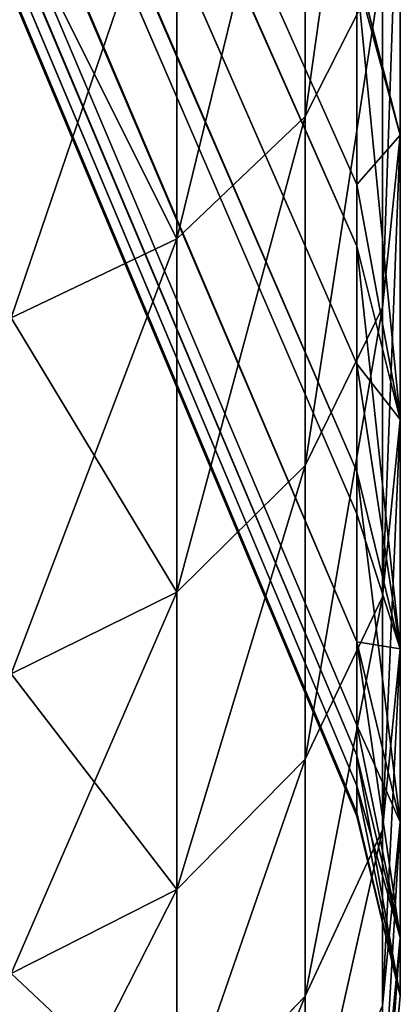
# Model space of a CAD drawing. Extents: x 0 to 500, y 0 to 45.
# Tile 107 of 160: x 349.723 to 350.053, y 16.495 to 17.349. Entities that reach past the tile are written whole.
import ezdxf

# ---------------------------------------------------------------- set-up
doc = ezdxf.new("R2010")
doc.units = 0
doc.layers.get('0').update_dxf_attribs({"color": 13, "linetype": 'CONTINUOUS'})

# ---------------------------------------------------------------- blocks, each defined once
blk = doc.blocks.new('GROUP_3')
for p, q in [((0.1876, 3.86563, 5.1697), (0.26882, 3.87335, 5.16673)), ((0.26882, 3.87335, 4.82147), (0.1876, 3.86563, 4.8185)), ((0.29403, 3.87335, 5.51108), (0.21324, 3.86563, 5.51997)), ((0.29403, 3.87335, 4.47713), (0.21324, 3.86563, 4.46824)), ((0.3443, 3.87335, 5.85266), (0.26437, 3.86563, 5.86742)), ((0.3443, 3.87335, 4.13555), (0.26437, 3.86563, 4.12078)), ((0.26882, 3.87335, 5.16673), (0.35991, 3.85446, 5.3649)), ((0.3482, 3.85446, 5.16383), (0.26882, 3.87335, 5.16673)), ((0.26882, 3.87335, 4.82147), (0.3482, 3.85446, 5.16383)), ((0.3482, 3.85446, 4.82437), (0.26882, 3.87335, 4.82147)), ((0.26882, 3.87335, 4.82147), (0.34674, 3.85446, 4.87039)), ((0.35991, 3.85446, 5.3649), (0.29403, 3.87335, 5.51108)), ((0.37298, 3.85446, 5.50239), (0.29403, 3.87335, 5.51108)), ((0.37298, 3.85446, 4.48582), (0.29403, 3.87335, 4.47713)), ((0.29403, 3.87335, 4.47713), (0.38621, 3.85446, 4.37728)), ((0.34074, 3.86563, 6.21022), (0.41937, 3.87335, 6.18966)), ((0.34074, 3.86563, 3.77799), (0.41937, 3.87335, 3.79854)), ((0.3443, 3.87335, 5.85266), (0.41937, 3.87335, 6.18966)), ((0.3443, 3.87335, 5.85266), (0.49621, 3.85446, 6.16957)), ((0.38621, 3.85446, 4.37728), (0.3443, 3.87335, 4.13555)), ((0.4224, 3.85446, 4.14997), (0.3443, 3.87335, 4.13555)), ((0.3443, 3.87335, 5.85266), (0.4224, 3.85446, 5.83823)), ((0.41937, 3.87335, 6.18966), (0.51884, 3.87335, 6.52029)), ((0.41937, 3.87335, 6.18966), (0.54297, 3.85446, 6.33576)), ((0.49621, 3.85446, 6.16957), (0.41937, 3.87335, 6.18966)), ((0.41937, 3.87335, 3.79854), (0.4224, 3.85446, 4.14997)), ((0.49621, 3.85446, 3.81863), (0.41937, 3.87335, 3.79854)), ((0.41937, 3.87335, 3.79854), (0.47787, 3.85446, 3.89116)), ((0.51884, 3.87335, 6.52029), (0.44192, 3.86563, 6.54653)), ((0.51884, 3.87335, 3.46792), (0.44192, 3.86563, 3.44168)), ((0.51884, 3.87335, 3.46792), (0.64218, 3.87335, 3.14544)), ((0.64218, 3.87335, 6.84277), (0.51884, 3.87335, 6.52029)), ((0.54297, 3.85446, 6.33576), (0.51884, 3.87335, 6.52029)), ((0.51884, 3.87335, 3.46792), (0.62068, 3.85446, 3.41754)), ((0.59401, 3.85446, 6.49464), (0.51884, 3.87335, 6.52029)), ((0.59401, 3.85446, 3.49357), (0.51884, 3.87335, 3.46792)), ((0.56737, 3.86563, 3.11365), (0.64218, 3.87335, 3.14544)), ((0.64218, 3.87335, 6.84277), (0.56737, 3.86563, 6.87455)), ((0.62068, 3.85446, 3.41754), (0.64218, 3.87335, 3.14544)), ((0.64218, 3.87335, 3.14544), (0.78873, 3.87335, 2.83282)), ((0.71528, 3.85446, 3.1765), (0.64218, 3.87335, 3.14544)), ((0.78873, 3.87335, 7.15539), (0.64218, 3.87335, 6.84277)), ((0.71079, 3.85446, 6.8011), (0.64218, 3.87335, 6.84277)), ((0.26437, 3.86563, 5.86742), (0.34074, 3.86563, 6.21022)), ((0.34074, 3.86563, 3.77799), (0.26437, 3.86563, 4.12078)), ((0.34074, 3.86563, 6.21022), (0.2687, 3.83214, 6.22905)), ((0.2687, 3.83214, 3.75915), (0.34074, 3.86563, 3.77799)), ((0.44192, 3.86563, 6.54653), (0.34074, 3.86563, 6.21022)), ((0.44192, 3.86563, 3.44168), (0.34074, 3.86563, 3.77799)), ((0.37145, 3.83214, 6.57057), (0.44192, 3.86563, 6.54653)), ((0.37145, 3.83214, 3.41764), (0.44192, 3.86563, 3.44168)), ((0.44192, 3.86563, 3.44168), (0.56737, 3.86563, 3.11365)), ((0.56737, 3.86563, 6.87455), (0.44192, 3.86563, 6.54653)), ((0.49885, 3.83214, 3.08453), (0.56737, 3.86563, 3.11365)), ((0.56737, 3.86563, 6.87455), (0.49885, 3.83214, 6.90368)), ((0.56737, 3.86563, 3.11365), (0.71644, 3.86563, 2.79566)), ((0.71644, 3.86563, 7.19255), (0.56737, 3.86563, 6.87455)), ((0.71644, 3.86563, 2.79566), (0.65023, 3.83214, 2.76161)), ((0.71644, 3.86563, 7.19255), (0.65023, 3.83214, 7.22659)), ((0.3482, 3.85446, 5.16383), (0.34674, 3.85446, 4.87039)), ((0.34674, 3.85446, 4.87039), (0.3482, 3.85446, 4.82437)), ((4.55241, 2.08864, 4.98238), (0.34674, 3.85446, 4.87039)), ((0.35991, 3.85446, 5.3649), (0.3482, 3.85446, 5.16383)), ((0.3482, 3.85446, 4.82437), (0.37298, 3.85446, 4.48582)), ((0.3482, 3.85446, 5.16383), (4.55366, 2.08864, 5.02922)), ((4.55241, 2.08864, 4.98238), (0.3482, 3.85446, 4.82437)), ((4.55241, 2.08864, 4.98238), (0.3482, 3.85446, 5.16383)), ((0.37298, 3.85446, 5.50239), (0.35991, 3.85446, 5.3649)), ((0.35991, 3.85446, 5.3649), (4.55366, 2.08864, 5.02922)), ((0.4224, 3.85446, 5.83823), (0.37298, 3.85446, 5.50239)), ((0.37298, 3.85446, 5.50239), (4.55988, 2.08864, 5.07566)), ((4.55366, 2.08864, 5.02922), (0.37298, 3.85446, 5.50239)), ((4.55241, 2.08864, 4.98238), (0.37298, 3.85446, 4.48582)), ((0.37298, 3.85446, 4.48582), (0.38621, 3.85446, 4.37728)), ((4.55615, 2.08864, 4.93568), (0.37298, 3.85446, 4.48582)), ((0.38621, 3.85446, 4.37728), (0.4224, 3.85446, 4.14997)), ((4.55615, 2.08864, 4.93568), (0.38621, 3.85446, 4.37728)), ((0.49621, 3.85446, 6.16957), (0.4224, 3.85446, 5.83823)), ((0.4224, 3.85446, 4.14997), (0.47787, 3.85446, 3.89116)), ((4.571, 2.08864, 5.12118), (0.4224, 3.85446, 5.83823)), ((0.4224, 3.85446, 5.83823), (4.55988, 2.08864, 5.07566)), ((4.55615, 2.08864, 4.93568), (0.4224, 3.85446, 4.14997)), ((0.4224, 3.85446, 4.14997), (4.56505, 2.08864, 4.88876)), ((0.47787, 3.85446, 3.89116), (0.49621, 3.85446, 3.81863)), ((4.56505, 2.08864, 4.88876), (0.47787, 3.85446, 3.89116)), ((0.54297, 3.85446, 6.33576), (0.49621, 3.85446, 6.16957)), ((0.49621, 3.85446, 3.81863), (0.59401, 3.85446, 3.49357)), ((4.56505, 2.08864, 4.88876), (0.49621, 3.85446, 3.81863)), ((4.571, 2.08864, 5.12118), (0.49621, 3.85446, 6.16957)), ((0.59401, 3.85446, 6.49464), (0.54297, 3.85446, 6.33576)), ((0.54297, 3.85446, 6.33576), (4.571, 2.08864, 5.12118)), ((0.71079, 3.85446, 6.8011), (0.59401, 3.85446, 6.49464)), ((0.59401, 3.85446, 3.49357), (0.62068, 3.85446, 3.41754)), ((0.59401, 3.85446, 6.49464), (4.58689, 2.08864, 5.16526)), ((4.571, 2.08864, 5.12118), (0.59401, 3.85446, 6.49464)), ((4.57836, 2.08864, 4.84477), (0.59401, 3.85446, 3.49357)), ((0.62068, 3.85446, 3.41754), (0.71528, 3.85446, 3.1765)), ((4.57836, 2.08864, 4.84477), (0.62068, 3.85446, 3.41754)), ((0.2687, 3.83214, 6.22905), (0.19116, 3.83214, 5.88095)), ((0.19116, 3.83214, 4.10726), (0.2687, 3.83214, 3.75915)), ((0.2687, 3.83214, 6.22905), (0.21095, 3.77645, 6.24415)), ((0.2687, 3.83214, 3.75915), (0.21095, 3.77645, 3.74405)), ((0.37145, 3.83214, 6.57057), (0.2687, 3.83214, 6.22905)), ((0.2687, 3.83214, 3.75915), (0.37145, 3.83214, 3.41764)), ((0.31495, 3.77645, 6.58984), (0.37145, 3.83214, 6.57057)), ((0.31495, 3.77645, 3.39836), (0.37145, 3.83214, 3.41764)), ((0.37145, 3.83214, 3.41764), (0.49885, 3.83214, 3.08453)), ((0.49885, 3.83214, 6.90368), (0.37145, 3.83214, 6.57057)), ((0.49885, 3.83214, 3.08453), (0.44391, 3.77645, 3.06118)), ((0.49885, 3.83214, 6.90368), (0.44391, 3.77645, 6.92702)), ((0.65023, 3.83214, 2.76161), (0.49885, 3.83214, 3.08453)), ((0.65023, 3.83214, 7.22659), (0.49885, 3.83214, 6.90368)), ((0.59714, 3.77645, 2.73432), (0.65023, 3.83214, 2.76161)), ((0.65023, 3.83214, 7.22659), (0.59714, 3.77645, 7.25389)), ((0.65023, 3.83214, 2.76161), (0.82477, 3.83214, 2.45061)), ((0.82477, 3.83214, 7.5376), (0.65023, 3.83214, 7.22659)), ((0.21095, 3.77645, 6.24415), (0.31495, 3.77645, 6.58984)), ((0.21095, 3.77645, 3.74405), (0.31495, 3.77645, 3.39836)), ((0.31495, 3.77645, 6.58984), (0.27845, 3.70449, 6.6023)), ((0.31495, 3.77645, 3.39836), (0.27845, 3.70449, 3.38591)), ((0.31495, 3.77645, 3.39836), (0.44391, 3.77645, 3.06118)), ((0.44391, 3.77645, 6.92702), (0.31495, 3.77645, 6.58984)), ((0.44391, 3.77645, 6.92702), (0.40841, 3.70449, 6.94211)), ((0.44391, 3.77645, 3.06118), (0.40841, 3.70449, 3.0461)), ((0.59714, 3.77645, 7.25389), (0.44391, 3.77645, 6.92702)), ((0.59714, 3.77645, 2.73432), (0.44391, 3.77645, 3.06118)), ((0.59714, 3.77645, 7.25389), (0.56284, 3.70449, 7.27152)), ((0.56284, 3.70449, 2.71668), (0.59714, 3.77645, 2.73432)), ((0.77382, 3.77645, 2.41951), (0.59714, 3.77645, 2.73432)), ((0.77382, 3.77645, 7.5687), (0.59714, 3.77645, 7.25389))]:
    blk.add_line(p, q)
mesh = blk.add_polyface()
corners = [(0.1876, 3.86563, 5.1697), (0.29403, 3.87335, 5.51108), (0.26882, 3.87335, 5.16673), (0.21324, 3.86563, 5.51997)]
mesh.append_faces([[corners[k] for k in face] for face in [(0, 1, 2), (1, 0, 3)]], dxfattribs={"vtx0": -1})
mesh = blk.add_polyface()
corners = [(0.1876, 3.86563, 5.1697), (0.26882, 3.87335, 4.82147), (0.1876, 3.86563, 4.8185), (0.26882, 3.87335, 5.16673)]
mesh.append_faces([[corners[k] for k in face] for face in [(0, 1, 2), (1, 0, 3)]], dxfattribs={"vtx0": -1})
mesh = blk.add_polyface()
corners = [(0.1876, 3.86563, 4.8185), (0.29403, 3.87335, 4.47713), (0.21324, 3.86563, 4.46824), (0.26882, 3.87335, 4.82147)]
mesh.append_faces([[corners[k] for k in face] for face in [(0, 1, 2), (1, 0, 3)]], dxfattribs={"vtx0": -1})
mesh = blk.add_polyface()
corners = [(0.21324, 3.86563, 5.51997), (0.3443, 3.87335, 5.85266), (0.29403, 3.87335, 5.51108), (0.26437, 3.86563, 5.86742)]
mesh.append_faces([[corners[k] for k in face] for face in [(0, 1, 2), (1, 0, 3)]], dxfattribs={"vtx0": -1})
mesh = blk.add_polyface()
corners = [(0.21324, 3.86563, 4.46824), (0.3443, 3.87335, 4.13555), (0.26437, 3.86563, 4.12078), (0.29403, 3.87335, 4.47713)]
mesh.append_faces([[corners[k] for k in face] for face in [(0, 1, 2), (1, 0, 3)]], dxfattribs={"vtx0": -1})
mesh = blk.add_polyface()
corners = [(0.26437, 3.86563, 5.86742), (0.41937, 3.87335, 6.18966), (0.3443, 3.87335, 5.85266), (0.34074, 3.86563, 6.21022)]
mesh.append_faces([[corners[k] for k in face] for face in [(0, 1, 2), (1, 0, 3)]], dxfattribs={"vtx0": -1})
mesh = blk.add_polyface()
corners = [(0.26437, 3.86563, 4.12078), (0.41937, 3.87335, 3.79854), (0.34074, 3.86563, 3.77799), (0.3443, 3.87335, 4.13555)]
mesh.append_faces([[corners[k] for k in face] for face in [(0, 1, 2), (1, 0, 3)]], dxfattribs={"vtx0": -1})
mesh = blk.add_polyface()
corners = [(0.35991, 3.85446, 5.3649), (0.3482, 3.85446, 5.16383), (0.26882, 3.87335, 5.16673)]
mesh.append_faces([[corners[k] for k in face] for face in [(0, 1, 2)]])
mesh = blk.add_polyface()
corners = [(0.26882, 3.87335, 5.16673), (0.3482, 3.85446, 5.16383), (0.26882, 3.87335, 4.82147)]
mesh.append_faces([[corners[k] for k in face] for face in [(0, 1, 2)]])
mesh = blk.add_polyface()
corners = [(0.26882, 3.87335, 4.82147), (0.37298, 3.85446, 4.48582), (0.29403, 3.87335, 4.47713), (0.3482, 3.85446, 4.82437)]
mesh.append_faces([[corners[k] for k in face] for face in [(0, 1, 2), (1, 0, 3)]], dxfattribs={"vtx0": -1})
mesh = blk.add_polyface()
corners = [(0.3482, 3.85446, 5.16383), (0.34674, 3.85446, 4.87039), (0.26882, 3.87335, 4.82147)]
mesh.append_faces([[corners[k] for k in face] for face in [(0, 1, 2)]])
mesh = blk.add_polyface()
corners = [(0.34674, 3.85446, 4.87039), (0.3482, 3.85446, 4.82437), (0.26882, 3.87335, 4.82147)]
mesh.append_faces([[corners[k] for k in face] for face in [(0, 1, 2)]])
mesh = blk.add_polyface()
corners = [(0.29403, 3.87335, 5.51108), (0.35991, 3.85446, 5.3649), (0.26882, 3.87335, 5.16673)]
mesh.append_faces([[corners[k] for k in face] for face in [(0, 1, 2)]])
mesh = blk.add_polyface()
corners = [(0.29403, 3.87335, 5.51108), (0.4224, 3.85446, 5.83823), (0.37298, 3.85446, 5.50239), (0.3443, 3.87335, 5.85266)]
mesh.append_faces([[corners[k] for k in face] for face in [(0, 1, 2), (1, 0, 3)]], dxfattribs={"vtx0": -1})
mesh = blk.add_polyface()
corners = [(0.29403, 3.87335, 5.51108), (0.37298, 3.85446, 5.50239), (0.35991, 3.85446, 5.3649)]
mesh.append_faces([[corners[k] for k in face] for face in [(0, 1, 2)]])
mesh = blk.add_polyface()
corners = [(0.29403, 3.87335, 4.47713), (0.38621, 3.85446, 4.37728), (0.3443, 3.87335, 4.13555)]
mesh.append_faces([[corners[k] for k in face] for face in [(0, 1, 2)]])
mesh = blk.add_polyface()
corners = [(0.37298, 3.85446, 4.48582), (0.38621, 3.85446, 4.37728), (0.29403, 3.87335, 4.47713)]
mesh.append_faces([[corners[k] for k in face] for face in [(0, 1, 2)]])
mesh = blk.add_polyface()
corners = [(0.34074, 3.86563, 6.21022), (0.51884, 3.87335, 6.52029), (0.41937, 3.87335, 6.18966), (0.44192, 3.86563, 6.54653)]
mesh.append_faces([[corners[k] for k in face] for face in [(0, 1, 2), (1, 0, 3)]], dxfattribs={"vtx0": -1})
mesh = blk.add_polyface()
corners = [(0.34074, 3.86563, 3.77799), (0.51884, 3.87335, 3.46792), (0.44192, 3.86563, 3.44168), (0.41937, 3.87335, 3.79854)]
mesh.append_faces([[corners[k] for k in face] for face in [(0, 1, 2), (1, 0, 3)]], dxfattribs={"vtx0": -1})
mesh = blk.add_polyface()
corners = [(0.41937, 3.87335, 6.18966), (0.49621, 3.85446, 6.16957), (0.3443, 3.87335, 5.85266)]
mesh.append_faces([[corners[k] for k in face] for face in [(0, 1, 2)]])
mesh = blk.add_polyface()
corners = [(0.4224, 3.85446, 4.14997), (0.41937, 3.87335, 3.79854), (0.3443, 3.87335, 4.13555)]
mesh.append_faces([[corners[k] for k in face] for face in [(0, 1, 2)]])
mesh = blk.add_polyface()
corners = [(0.49621, 3.85446, 6.16957), (0.4224, 3.85446, 5.83823), (0.3443, 3.87335, 5.85266)]
mesh.append_faces([[corners[k] for k in face] for face in [(0, 1, 2)]])
mesh = blk.add_polyface()
corners = [(0.38621, 3.85446, 4.37728), (0.4224, 3.85446, 4.14997), (0.3443, 3.87335, 4.13555)]
mesh.append_faces([[corners[k] for k in face] for face in [(0, 1, 2)]])
mesh = blk.add_polyface()
corners = [(0.54297, 3.85446, 6.33576), (0.49621, 3.85446, 6.16957), (0.41937, 3.87335, 6.18966)]
mesh.append_faces([[corners[k] for k in face] for face in [(0, 1, 2)]])
mesh = blk.add_polyface()
corners = [(0.41937, 3.87335, 3.79854), (0.59401, 3.85446, 3.49357), (0.51884, 3.87335, 3.46792), (0.49621, 3.85446, 3.81863)]
mesh.append_faces([[corners[k] for k in face] for face in [(0, 1, 2), (1, 0, 3)]], dxfattribs={"vtx0": -1})
mesh = blk.add_polyface()
corners = [(0.4224, 3.85446, 4.14997), (0.47787, 3.85446, 3.89116), (0.41937, 3.87335, 3.79854)]
mesh.append_faces([[corners[k] for k in face] for face in [(0, 1, 2)]])
mesh = blk.add_polyface()
corners = [(0.47787, 3.85446, 3.89116), (0.49621, 3.85446, 3.81863), (0.41937, 3.87335, 3.79854)]
mesh.append_faces([[corners[k] for k in face] for face in [(0, 1, 2)]])
mesh = blk.add_polyface()
corners = [(0.51884, 3.87335, 6.52029), (0.54297, 3.85446, 6.33576), (0.41937, 3.87335, 6.18966)]
mesh.append_faces([[corners[k] for k in face] for face in [(0, 1, 2)]])
mesh = blk.add_polyface()
corners = [(0.44192, 3.86563, 3.44168), (0.64218, 3.87335, 3.14544), (0.56737, 3.86563, 3.11365), (0.51884, 3.87335, 3.46792)]
mesh.append_faces([[corners[k] for k in face] for face in [(0, 1, 2), (1, 0, 3)]], dxfattribs={"vtx0": -1})
mesh = blk.add_polyface()
corners = [(0.44192, 3.86563, 6.54653), (0.64218, 3.87335, 6.84277), (0.51884, 3.87335, 6.52029), (0.56737, 3.86563, 6.87455)]
mesh.append_faces([[corners[k] for k in face] for face in [(0, 1, 2), (1, 0, 3)]], dxfattribs={"vtx0": -1})
mesh = blk.add_polyface()
corners = [(0.51884, 3.87335, 6.52029), (0.71079, 3.85446, 6.8011), (0.59401, 3.85446, 6.49464), (0.64218, 3.87335, 6.84277)]
mesh.append_faces([[corners[k] for k in face] for face in [(0, 1, 2), (1, 0, 3)]], dxfattribs={"vtx0": -1})
mesh = blk.add_polyface()
corners = [(0.51884, 3.87335, 6.52029), (0.59401, 3.85446, 6.49464), (0.54297, 3.85446, 6.33576)]
mesh.append_faces([[corners[k] for k in face] for face in [(0, 1, 2)]])
mesh = blk.add_polyface()
corners = [(0.59401, 3.85446, 3.49357), (0.62068, 3.85446, 3.41754), (0.51884, 3.87335, 3.46792)]
mesh.append_faces([[corners[k] for k in face] for face in [(0, 1, 2)]])
mesh = blk.add_polyface()
corners = [(0.51884, 3.87335, 3.46792), (0.62068, 3.85446, 3.41754), (0.64218, 3.87335, 3.14544)]
mesh.append_faces([[corners[k] for k in face] for face in [(0, 1, 2)]])
mesh = blk.add_polyface()
corners = [(0.56737, 3.86563, 3.11365), (0.78873, 3.87335, 2.83282), (0.71644, 3.86563, 2.79566), (0.64218, 3.87335, 3.14544)]
mesh.append_faces([[corners[k] for k in face] for face in [(0, 1, 2), (1, 0, 3)]], dxfattribs={"vtx0": -1})
mesh = blk.add_polyface()
corners = [(0.56737, 3.86563, 6.87455), (0.78873, 3.87335, 7.15539), (0.64218, 3.87335, 6.84277), (0.71644, 3.86563, 7.19255)]
mesh.append_faces([[corners[k] for k in face] for face in [(0, 1, 2), (1, 0, 3)]], dxfattribs={"vtx0": -1})
mesh = blk.add_polyface()
corners = [(0.62068, 3.85446, 3.41754), (0.71528, 3.85446, 3.1765), (0.64218, 3.87335, 3.14544)]
mesh.append_faces([[corners[k] for k in face] for face in [(0, 1, 2)]])
mesh = blk.add_polyface()
corners = [(0.78873, 3.87335, 7.15539), (0.71079, 3.85446, 6.8011), (0.64218, 3.87335, 6.84277)]
mesh.append_faces([[corners[k] for k in face] for face in [(0, 1, 2)]])
mesh = blk.add_polyface()
corners = [(0.71528, 3.85446, 3.1765), (0.78873, 3.87335, 2.83282), (0.64218, 3.87335, 3.14544)]
mesh.append_faces([[corners[k] for k in face] for face in [(0, 1, 2)]])
mesh = blk.add_polyface()
corners = [(0.19116, 3.83214, 5.88095), (0.34074, 3.86563, 6.21022), (0.26437, 3.86563, 5.86742), (0.2687, 3.83214, 6.22905)]
mesh.append_faces([[corners[k] for k in face] for face in [(0, 1, 2), (1, 0, 3)]], dxfattribs={"vtx0": -1})
mesh = blk.add_polyface()
corners = [(0.19116, 3.83214, 4.10726), (0.34074, 3.86563, 3.77799), (0.2687, 3.83214, 3.75915), (0.26437, 3.86563, 4.12078)]
mesh.append_faces([[corners[k] for k in face] for face in [(0, 1, 2), (1, 0, 3)]], dxfattribs={"vtx0": -1})
mesh = blk.add_polyface()
corners = [(0.2687, 3.83214, 6.22905), (0.44192, 3.86563, 6.54653), (0.34074, 3.86563, 6.21022), (0.37145, 3.83214, 6.57057)]
mesh.append_faces([[corners[k] for k in face] for face in [(0, 1, 2), (1, 0, 3)]], dxfattribs={"vtx0": -1})
mesh = blk.add_polyface()
corners = [(0.2687, 3.83214, 3.75915), (0.44192, 3.86563, 3.44168), (0.37145, 3.83214, 3.41764), (0.34074, 3.86563, 3.77799)]
mesh.append_faces([[corners[k] for k in face] for face in [(0, 1, 2), (1, 0, 3)]], dxfattribs={"vtx0": -1})
mesh = blk.add_polyface()
corners = [(0.37145, 3.83214, 3.41764), (0.56737, 3.86563, 3.11365), (0.49885, 3.83214, 3.08453), (0.44192, 3.86563, 3.44168)]
mesh.append_faces([[corners[k] for k in face] for face in [(0, 1, 2), (1, 0, 3)]], dxfattribs={"vtx0": -1})
mesh = blk.add_polyface()
corners = [(0.37145, 3.83214, 6.57057), (0.56737, 3.86563, 6.87455), (0.44192, 3.86563, 6.54653), (0.49885, 3.83214, 6.90368)]
mesh.append_faces([[corners[k] for k in face] for face in [(0, 1, 2), (1, 0, 3)]], dxfattribs={"vtx0": -1})
mesh = blk.add_polyface()
corners = [(0.49885, 3.83214, 3.08453), (0.71644, 3.86563, 2.79566), (0.65023, 3.83214, 2.76161), (0.56737, 3.86563, 3.11365)]
mesh.append_faces([[corners[k] for k in face] for face in [(0, 1, 2), (1, 0, 3)]], dxfattribs={"vtx0": -1})
mesh = blk.add_polyface()
corners = [(0.49885, 3.83214, 6.90368), (0.71644, 3.86563, 7.19255), (0.56737, 3.86563, 6.87455), (0.65023, 3.83214, 7.22659)]
mesh.append_faces([[corners[k] for k in face] for face in [(0, 1, 2), (1, 0, 3)]], dxfattribs={"vtx0": -1})
mesh = blk.add_polyface()
corners = [(0.65023, 3.83214, 2.76161), (0.88833, 3.86563, 2.4894), (0.82477, 3.83214, 2.45061), (0.71644, 3.86563, 2.79566)]
mesh.append_faces([[corners[k] for k in face] for face in [(0, 1, 2), (1, 0, 3)]], dxfattribs={"vtx0": -1})
mesh = blk.add_polyface()
corners = [(0.65023, 3.83214, 7.22659), (0.88833, 3.86563, 7.49881), (0.71644, 3.86563, 7.19255), (0.82477, 3.83214, 7.5376)]
mesh.append_faces([[corners[k] for k in face] for face in [(0, 1, 2), (1, 0, 3)]], dxfattribs={"vtx0": -1})
mesh = blk.add_polyface()
corners = [(0.3482, 3.85446, 5.16383), (4.55241, 2.08864, 4.98238), (0.34674, 3.85446, 4.87039)]
mesh.append_faces([[corners[k] for k in face] for face in [(0, 1, 2)]])
mesh = blk.add_polyface()
corners = [(4.55241, 2.08864, 4.98238), (0.3482, 3.85446, 4.82437), (0.34674, 3.85446, 4.87039)]
mesh.append_faces([[corners[k] for k in face] for face in [(0, 1, 2)]])
mesh = blk.add_polyface()
corners = [(0.35991, 3.85446, 5.3649), (4.55366, 2.08864, 5.02922), (0.3482, 3.85446, 5.16383)]
mesh.append_faces([[corners[k] for k in face] for face in [(0, 1, 2)]])
mesh = blk.add_polyface()
corners = [(4.55241, 2.08864, 4.98238), (0.37298, 3.85446, 4.48582), (0.3482, 3.85446, 4.82437)]
mesh.append_faces([[corners[k] for k in face] for face in [(0, 1, 2)]])
mesh = blk.add_polyface()
corners = [(0.3482, 3.85446, 5.16383), (4.55366, 2.08864, 5.02922), (4.55241, 2.08864, 4.98238)]
mesh.append_faces([[corners[k] for k in face] for face in [(0, 1, 2)]])
mesh = blk.add_polyface()
corners = [(0.37298, 3.85446, 5.50239), (4.55366, 2.08864, 5.02922), (0.35991, 3.85446, 5.3649)]
mesh.append_faces([[corners[k] for k in face] for face in [(0, 1, 2)]])
mesh = blk.add_polyface()
corners = [(0.4224, 3.85446, 5.83823), (4.55988, 2.08864, 5.07566), (0.37298, 3.85446, 5.50239)]
mesh.append_faces([[corners[k] for k in face] for face in [(0, 1, 2)]])
mesh = blk.add_polyface()
corners = [(0.37298, 3.85446, 5.50239), (4.55988, 2.08864, 5.07566), (4.55366, 2.08864, 5.02922)]
mesh.append_faces([[corners[k] for k in face] for face in [(0, 1, 2)]])
mesh = blk.add_polyface()
corners = [(4.55241, 2.08864, 4.98238), (4.55615, 2.08864, 4.93568), (0.37298, 3.85446, 4.48582)]
mesh.append_faces([[corners[k] for k in face] for face in [(0, 1, 2)]])
mesh = blk.add_polyface()
corners = [(4.55615, 2.08864, 4.93568), (0.38621, 3.85446, 4.37728), (0.37298, 3.85446, 4.48582)]
mesh.append_faces([[corners[k] for k in face] for face in [(0, 1, 2)]])
mesh = blk.add_polyface()
corners = [(4.55615, 2.08864, 4.93568), (0.4224, 3.85446, 4.14997), (0.38621, 3.85446, 4.37728)]
mesh.append_faces([[corners[k] for k in face] for face in [(0, 1, 2)]])
mesh = blk.add_polyface()
corners = [(0.49621, 3.85446, 6.16957), (4.571, 2.08864, 5.12118), (0.4224, 3.85446, 5.83823)]
mesh.append_faces([[corners[k] for k in face] for face in [(0, 1, 2)]])
mesh = blk.add_polyface()
corners = [(4.56505, 2.08864, 4.88876), (0.47787, 3.85446, 3.89116), (0.4224, 3.85446, 4.14997)]
mesh.append_faces([[corners[k] for k in face] for face in [(0, 1, 2)]])
mesh = blk.add_polyface()
corners = [(0.4224, 3.85446, 5.83823), (4.571, 2.08864, 5.12118), (4.55988, 2.08864, 5.07566)]
mesh.append_faces([[corners[k] for k in face] for face in [(0, 1, 2)]])
mesh = blk.add_polyface()
corners = [(4.55615, 2.08864, 4.93568), (4.56505, 2.08864, 4.88876), (0.4224, 3.85446, 4.14997)]
mesh.append_faces([[corners[k] for k in face] for face in [(0, 1, 2)]])
mesh = blk.add_polyface()
corners = [(4.56505, 2.08864, 4.88876), (0.49621, 3.85446, 3.81863), (0.47787, 3.85446, 3.89116)]
mesh.append_faces([[corners[k] for k in face] for face in [(0, 1, 2)]])
mesh = blk.add_polyface()
corners = [(0.54297, 3.85446, 6.33576), (4.571, 2.08864, 5.12118), (0.49621, 3.85446, 6.16957)]
mesh.append_faces([[corners[k] for k in face] for face in [(0, 1, 2)]])
mesh = blk.add_polyface()
corners = [(0.49621, 3.85446, 3.81863), (4.57836, 2.08864, 4.84477), (0.59401, 3.85446, 3.49357), (4.56505, 2.08864, 4.88876)]
mesh.append_faces([[corners[k] for k in face] for face in [(0, 1, 2), (1, 0, 3)]], dxfattribs={"vtx0": -1})
mesh = blk.add_polyface()
corners = [(0.59401, 3.85446, 6.49464), (4.571, 2.08864, 5.12118), (0.54297, 3.85446, 6.33576)]
mesh.append_faces([[corners[k] for k in face] for face in [(0, 1, 2)]])
mesh = blk.add_polyface()
corners = [(0.71079, 3.85446, 6.8011), (4.58689, 2.08864, 5.16526), (0.59401, 3.85446, 6.49464)]
mesh.append_faces([[corners[k] for k in face] for face in [(0, 1, 2)]])
mesh = blk.add_polyface()
corners = [(4.57836, 2.08864, 4.84477), (0.62068, 3.85446, 3.41754), (0.59401, 3.85446, 3.49357)]
mesh.append_faces([[corners[k] for k in face] for face in [(0, 1, 2)]])
mesh = blk.add_polyface()
corners = [(0.59401, 3.85446, 6.49464), (4.58689, 2.08864, 5.16526), (4.571, 2.08864, 5.12118)]
mesh.append_faces([[corners[k] for k in face] for face in [(0, 1, 2)]])
mesh = blk.add_polyface()
corners = [(4.57836, 2.08864, 4.84477), (0.71528, 3.85446, 3.1765), (0.62068, 3.85446, 3.41754)]
mesh.append_faces([[corners[k] for k in face] for face in [(0, 1, 2)]])
mesh = blk.add_polyface()
corners = [(0.13245, 3.77645, 5.89179), (0.2687, 3.83214, 6.22905), (0.19116, 3.83214, 5.88095), (0.21095, 3.77645, 6.24415)]
mesh.append_faces([[corners[k] for k in face] for face in [(0, 1, 2), (1, 0, 3)]], dxfattribs={"vtx0": -1})
mesh = blk.add_polyface()
corners = [(0.13245, 3.77645, 4.09642), (0.2687, 3.83214, 3.75915), (0.21095, 3.77645, 3.74405), (0.19116, 3.83214, 4.10726)]
mesh.append_faces([[corners[k] for k in face] for face in [(0, 1, 2), (1, 0, 3)]], dxfattribs={"vtx0": -1})
mesh = blk.add_polyface()
corners = [(0.21095, 3.77645, 6.24415), (0.37145, 3.83214, 6.57057), (0.2687, 3.83214, 6.22905), (0.31495, 3.77645, 6.58984)]
mesh.append_faces([[corners[k] for k in face] for face in [(0, 1, 2), (1, 0, 3)]], dxfattribs={"vtx0": -1})
mesh = blk.add_polyface()
corners = [(0.21095, 3.77645, 3.74405), (0.37145, 3.83214, 3.41764), (0.31495, 3.77645, 3.39836), (0.2687, 3.83214, 3.75915)]
mesh.append_faces([[corners[k] for k in face] for face in [(0, 1, 2), (1, 0, 3)]], dxfattribs={"vtx0": -1})
mesh = blk.add_polyface()
corners = [(0.31495, 3.77645, 3.39836), (0.49885, 3.83214, 3.08453), (0.44391, 3.77645, 3.06118), (0.37145, 3.83214, 3.41764)]
mesh.append_faces([[corners[k] for k in face] for face in [(0, 1, 2), (1, 0, 3)]], dxfattribs={"vtx0": -1})
mesh = blk.add_polyface()
corners = [(0.31495, 3.77645, 6.58984), (0.49885, 3.83214, 6.90368), (0.37145, 3.83214, 6.57057), (0.44391, 3.77645, 6.92702)]
mesh.append_faces([[corners[k] for k in face] for face in [(0, 1, 2), (1, 0, 3)]], dxfattribs={"vtx0": -1})
mesh = blk.add_polyface()
corners = [(0.44391, 3.77645, 3.06118), (0.65023, 3.83214, 2.76161), (0.59714, 3.77645, 2.73432), (0.49885, 3.83214, 3.08453)]
mesh.append_faces([[corners[k] for k in face] for face in [(0, 1, 2), (1, 0, 3)]], dxfattribs={"vtx0": -1})
mesh = blk.add_polyface()
corners = [(0.44391, 3.77645, 6.92702), (0.65023, 3.83214, 7.22659), (0.49885, 3.83214, 6.90368), (0.59714, 3.77645, 7.25389)]
mesh.append_faces([[corners[k] for k in face] for face in [(0, 1, 2), (1, 0, 3)]], dxfattribs={"vtx0": -1})
mesh = blk.add_polyface()
corners = [(0.59714, 3.77645, 2.73432), (0.82477, 3.83214, 2.45061), (0.77382, 3.77645, 2.41951), (0.65023, 3.83214, 2.76161)]
mesh.append_faces([[corners[k] for k in face] for face in [(0, 1, 2), (1, 0, 3)]], dxfattribs={"vtx0": -1})
mesh = blk.add_polyface()
corners = [(0.59714, 3.77645, 7.25389), (0.82477, 3.83214, 7.5376), (0.65023, 3.83214, 7.22659), (0.77382, 3.77645, 7.5687)]
mesh.append_faces([[corners[k] for k in face] for face in [(0, 1, 2), (1, 0, 3)]], dxfattribs={"vtx0": -1})
mesh = blk.add_polyface()
corners = [(0.31495, 3.77645, 6.58984), (0.17363, 3.70449, 6.25391), (0.27845, 3.70449, 6.6023), (0.21095, 3.77645, 6.24415)]
mesh.append_faces([[corners[k] for k in face] for face in [(0, 1, 2), (1, 0, 3)]], dxfattribs={"vtx0": -1})
mesh = blk.add_polyface()
corners = [(0.21095, 3.77645, 3.74405), (0.27845, 3.70449, 3.38591), (0.17363, 3.70449, 3.7343), (0.31495, 3.77645, 3.39836)]
mesh.append_faces([[corners[k] for k in face] for face in [(0, 1, 2), (1, 0, 3)]], dxfattribs={"vtx0": -1})
mesh = blk.add_polyface()
corners = [(0.31495, 3.77645, 3.39836), (0.40841, 3.70449, 3.0461), (0.27845, 3.70449, 3.38591), (0.44391, 3.77645, 3.06118)]
mesh.append_faces([[corners[k] for k in face] for face in [(0, 1, 2), (1, 0, 3)]], dxfattribs={"vtx0": -1})
mesh = blk.add_polyface()
corners = [(0.44391, 3.77645, 6.92702), (0.27845, 3.70449, 6.6023), (0.40841, 3.70449, 6.94211), (0.31495, 3.77645, 6.58984)]
mesh.append_faces([[corners[k] for k in face] for face in [(0, 1, 2), (1, 0, 3)]], dxfattribs={"vtx0": -1})
mesh = blk.add_polyface()
corners = [(0.59714, 3.77645, 7.25389), (0.40841, 3.70449, 6.94211), (0.56284, 3.70449, 7.27152), (0.44391, 3.77645, 6.92702)]
mesh.append_faces([[corners[k] for k in face] for face in [(0, 1, 2), (1, 0, 3)]], dxfattribs={"vtx0": -1})
mesh = blk.add_polyface()
corners = [(0.44391, 3.77645, 3.06118), (0.56284, 3.70449, 2.71668), (0.40841, 3.70449, 3.0461), (0.59714, 3.77645, 2.73432)]
mesh.append_faces([[corners[k] for k in face] for face in [(0, 1, 2), (1, 0, 3)]], dxfattribs={"vtx0": -1})
mesh = blk.add_polyface()
corners = [(0.59714, 3.77645, 2.73432), (0.74089, 3.70449, 2.39942), (0.56284, 3.70449, 2.71668), (0.77382, 3.77645, 2.41951)]
mesh.append_faces([[corners[k] for k in face] for face in [(0, 1, 2), (1, 0, 3)]], dxfattribs={"vtx0": -1})
mesh = blk.add_polyface()
corners = [(0.77382, 3.77645, 7.5687), (0.56284, 3.70449, 7.27152), (0.74089, 3.70449, 7.58879), (0.59714, 3.77645, 7.25389)]
mesh.append_faces([[corners[k] for k in face] for face in [(0, 1, 2), (1, 0, 3)]], dxfattribs={"vtx0": -1})
blk = doc.blocks.new('COMPONENT')
at = {"xscale": 2, "yscale": 2, "zscale": 2, "rotation": 360}
blk.add_blockref('GROUP_3', (0.01511, 45.03847, 0.01179), dxfattribs=at)
blk = doc.blocks.new('GROUP_4')
at = {"extrusion": (1.57063e-15, -1, 3.9443e-31), "rotation": 270}
blk.add_blockref('COMPONENT', (222.26801, 20.05022, -90.33415), dxfattribs=at)

msp = doc.modelspace()

# ---------------------------------------------------------------- block references
at = {"extrusion": (0, -1, -2.77556e-16)}
msp.add_blockref('GROUP_4', (75, -40, -36), dxfattribs=at)

doc.saveas('drawing.dxf')
